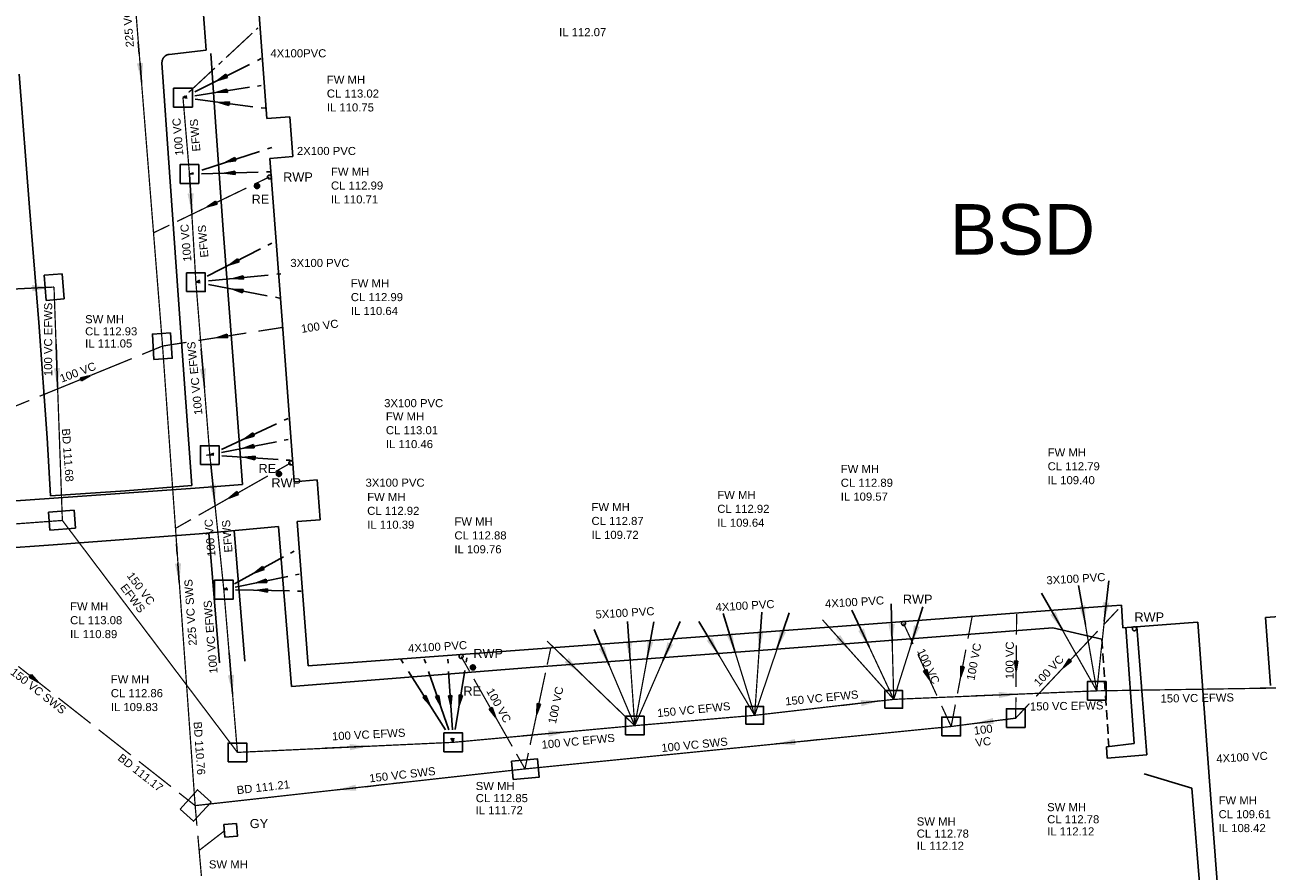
# Model space of a CAD drawing. Extents: x 14683 to 402730, y 286898 to 590920.
# Tile 17 of 39: x 154084 to 203205, y 451669 to 485151. Entities that reach past the tile are written whole.
import ezdxf

# ---------------------------------------------------------------- set-up
doc = ezdxf.new("R2010")
doc.units = 0
doc.header["$LTSCALE"] = 1500
doc.header["$MEASUREMENT"] = 0
for name, pattern in [('01-SITE PLAN$0$ECL-001', [100, 50, 0, 50]), ('01-SITE PLAN$0$HIDDEN', [0.375, 0.25, -0.125]), ('CENTRE', [2, 1.25, -0.25, 0.25, -0.25]), ('DASHED', [0.75, 0.5, -0.25]), ('ECL-001', [100, 50, 0, 50])]:
    doc.linetypes.add(name, pattern=pattern)
doc.layers.get('0').update_dxf_attribs({"linetype": 'CONTINUOUS'})
for name, color, linetype in [('01-SITE PLAN$0$_NIBSC_A site plan', 7, 'CONTINUOUS'), ('01-SITE PLAN$0$_NIBSC_S text', 7, 'CONTINUOUS'), ('_NIBSC_PH efws', 10, 'CENTRE'), ('_NIBSC_PH efws manholes', 10, 'CONTINUOUS'), ('_NIBSC_PH efws text', 10, 'CONTINUOUS'), ('_NIBSC_PH fws text', 80, 'CONTINUOUS'), ('_NIBSC_PH rodding eye', 7, 'CONTINUOUS'), ('_NIBSC_PH rwp svp', 210, 'CONTINUOUS'), ('_NIBSC_PH sws', 160, 'DASHED'), ('_NIBSC_PH sws gulley', 210, 'CONTINUOUS'), ('_NIBSC_PH sws manholes', 160, 'CONTINUOUS'), ('_NIBSC_PH sws text', 160, 'CONTINUOUS'), ('_NIBSC_PH text', 7, 'CONTINUOUS'), ('Xref', 7, 'CONTINUOUS')]:
    doc.layers.add(name, color=color, linetype=linetype)
doc.styles.add('01-SITE PLAN$0$Standard', font='arial.ttf')
doc.styles.get("Standard").update_dxf_attribs({"font": 'arial.ttf'})
doc.dimstyles.new('NIBSC 1-200', dxfattribs={"dimscale": 300, "dimtxt": 2.5, "dimasz": 2.5, "dimexe": 1.25, "dimexo": 0.625, "dimtad": 1, "dimdec": 0, "dimdsep": 46, "dimtxsty": 'Standard', "dimcen": 2.5, "dimclrd": 256, "dimclre": 256, "dimadec": 0, "dimazin": 0, "dimtfac": 1, "dimtdec": 0, "dimtmove": 0, "dimatfit": 2, "dimfxl": 1, "dimlwd": -1, "dimlwe": -1, "dimarcsym": 0})

# ---------------------------------------------------------------- blocks, each defined once
blk = doc.blocks.new('ECL-023-157')
at = {"layer": '_NIBSC_PH efws', "color": 1, "linetype": 'Continuous'}
for p, q in [((521670.7906, 200366.3929), (521670.628, 200366.414)), ((521673.3922, 200366.0553), (521671.1158, 200366.3507)), ((521673.88, 200365.992), (521673.7174, 200366.0131))]:
    blk.add_line(p, q, dxfattribs=at)
blk = doc.blocks.new('ECBL96')
at = {"color": 0, "linetype": 'ByBlock'}
for points in [[(-0.17188, -0.5), (0, 0.5), (0.17188, -0.5), (-0.17188, -0.5)], [(0, 0.5), (-0.09375, -0.5), (0, -0.5), (0, 0.5), (0.07813, -0.5)]]:
    blk.add_lwpolyline(points, dxfattribs=at)
blk = doc.blocks.new('ECL-021-158')
at = {"layer": '_NIBSC_PH efws', "color": 1, "xscale": 0.4, "yscale": 0.4, "zscale": 0.4, "rotation": 82.60626}
blk.add_blockref('ECBL96', (521672.254, 200366.203), dxfattribs=at)
blk = doc.blocks.new('ECL-023-159')
at = {"layer": '_NIBSC_PH efws', "color": 1, "linetype": 'Continuous'}
for p, q in [((521673.2596, 200367.7281), (521671.0924, 200366.6459)), ((521673.724, 200367.96), (521673.5692, 200367.8827)), ((521670.7828, 200366.4913), (521670.628, 200366.414))]:
    blk.add_line(p, q, dxfattribs=at)
blk = doc.blocks.new('ECL-021-160')
at = {"layer": '_NIBSC_PH efws', "color": 1, "xscale": 0.4, "yscale": 0.4, "zscale": 0.4, "rotation": 116.53543}
blk.add_blockref('ECBL96', (521672.176, 200367.187), dxfattribs=at)
blk = doc.blocks.new('ECL-023-161')
at = {"layer": '_NIBSC_PH efws', "color": 1, "linetype": 'Continuous'}
for p, q in [((521673.2596, 200366.8254), (521671.0924, 200366.4866)), ((521673.724, 200366.898), (521673.5692, 200366.8738)), ((521670.7828, 200366.4382), (521670.628, 200366.414))]:
    blk.add_line(p, q, dxfattribs=at)
blk = doc.blocks.new('ECL-021-162')
at = {"layer": '_NIBSC_PH efws', "color": 1, "xscale": 0.4, "yscale": 0.4, "zscale": 0.4, "rotation": 98.88517999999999}
blk.add_blockref('ECBL96', (521672.176, 200366.656), dxfattribs=at)
blk = doc.blocks.new('ECL-023-163')
at = {"layer": '_NIBSC_PH efws', "color": 1, "linetype": 'Continuous'}
for p, q in [((521673.6499, 200364.2831), (521671.3721, 200363.5509)), ((521674.138, 200364.44), (521673.9753, 200364.3877)), ((521671.0467, 200363.4463), (521670.884, 200363.394))]:
    blk.add_line(p, q, dxfattribs=at)
blk = doc.blocks.new('ECL-021-164')
at = {"layer": '_NIBSC_PH efws', "color": 1, "xscale": 0.4, "yscale": 0.4, "zscale": 0.4, "rotation": 107.82003}
blk.add_blockref('ECBL96', (521672.511, 200363.917), dxfattribs=at)
blk = doc.blocks.new('ECL-023-165')
at = {"layer": '_NIBSC_PH efws', "color": 1, "linetype": 'Continuous'}
for p, q in [((521671.0441, 200363.3984), (521670.884, 200363.394)), ((521673.6057, 200363.4688), (521671.3643, 200363.4072)), ((521674.086, 200363.482), (521673.9259, 200363.4776))]:
    blk.add_line(p, q, dxfattribs=at)
blk = doc.blocks.new('ECL-021-166')
at = {"layer": '_NIBSC_PH efws', "color": 1, "xscale": 0.4, "yscale": 0.4, "zscale": 0.4, "rotation": 91.57425}
blk.add_blockref('ECBL96', (521672.485, 200363.438), dxfattribs=at)
blk = doc.blocks.new('ECL-023-167')
at = {"layer": '_NIBSC_PH efws', "color": 1, "linetype": 'Continuous'}
for p, q in [((521673.9957, 200359.3945), (521671.6423, 200359.1635)), ((521674.5, 200359.444), (521674.3319, 200359.4275)), ((521671.3061, 200359.1305), (521671.138, 200359.114))]:
    blk.add_line(p, q, dxfattribs=at)
blk = doc.blocks.new('ECL-021-168')
at = {"layer": '_NIBSC_PH efws', "color": 1, "xscale": 0.4, "yscale": 0.4, "zscale": 0.4, "rotation": 95.60596}
blk.add_blockref('ECBL96', (521672.819, 200359.279), dxfattribs=at)
blk = doc.blocks.new('ECL-023-169')
at = {"layer": '_NIBSC_PH efws', "color": 1, "linetype": 'Continuous'}
for p, q in [((521673.688, 200360.4281), (521671.588, 200359.3459)), ((521674.138, 200360.66), (521673.988, 200360.5827)), ((521671.288, 200359.1913), (521671.138, 200359.114))]:
    blk.add_line(p, q, dxfattribs=at)
blk = doc.blocks.new('ECL-021-170')
at = {"layer": '_NIBSC_PH efws', "color": 1, "xscale": 0.4, "yscale": 0.4, "zscale": 0.4, "rotation": 117.26356}
blk.add_blockref('ECBL96', (521672.638, 200359.887), dxfattribs=at)
blk = doc.blocks.new('ECL-023-171')
at = {"layer": '_NIBSC_PH efws', "color": 1, "linetype": 'Continuous'}
for p, q in [((521671.3035, 200359.0826), (521671.138, 200359.114)), ((521673.9515, 200358.5802), (521671.6345, 200359.0198)), ((521674.448, 200358.486), (521674.2825, 200358.5174))]:
    blk.add_line(p, q, dxfattribs=at)
blk = doc.blocks.new('ECL-021-172')
at = {"layer": '_NIBSC_PH efws', "color": 1, "xscale": 0.4, "yscale": 0.4, "zscale": 0.4, "rotation": 79.25707}
blk.add_blockref('ECBL96', (521672.793, 200358.8), dxfattribs=at)
blk = doc.blocks.new('ECL-023-173')
at = {"layer": '_NIBSC_PH efws', "color": 1, "linetype": 'Continuous'}
for p, q in [((521671.8467, 200352.2675), (521671.688, 200352.278)), ((521674.3859, 200352.0995), (521672.1641, 200352.2465)), ((521674.862, 200352.068), (521674.7033, 200352.0785))]:
    blk.add_line(p, q, dxfattribs=at)
blk = doc.blocks.new('ECL-021-174')
at = {"layer": '_NIBSC_PH efws', "color": 1, "xscale": 0.4, "yscale": 0.4, "zscale": 0.4, "rotation": 86.21467999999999}
blk.add_blockref('ECBL96', (521673.275, 200352.173), dxfattribs=at)
blk = doc.blocks.new('ECL-023-175')
at = {"layer": '_NIBSC_PH efws', "color": 1, "linetype": 'Continuous'}
for p, q in [((521674.784, 200352.896), (521674.6292, 200352.8651)), ((521674.3196, 200352.8033), (521672.1524, 200352.3707)), ((521671.8428, 200352.3089), (521671.688, 200352.278))]:
    blk.add_line(p, q, dxfattribs=at)
blk = doc.blocks.new('ECL-021-176')
at = {"layer": '_NIBSC_PH efws', "color": 1, "xscale": 0.4, "yscale": 0.4, "zscale": 0.4, "rotation": 101.28858}
blk.add_blockref('ECBL96', (521673.236, 200352.587), dxfattribs=at)
blk = doc.blocks.new('ECL-023-177')
at = {"layer": '_NIBSC_PH efws', "color": 1, "linetype": 'Continuous'}
for p, q in [((521674.3196, 200353.5071), (521672.1524, 200352.4949)), ((521674.784, 200353.724), (521674.6292, 200353.6517)), ((521671.8428, 200352.3503), (521671.688, 200352.278))]:
    blk.add_line(p, q, dxfattribs=at)
blk = doc.blocks.new('ECL-021-178')
at = {"layer": '_NIBSC_PH efws', "color": 1, "xscale": 0.4, "yscale": 0.4, "zscale": 0.4, "rotation": 115.03513}
blk.add_blockref('ECBL96', (521673.236, 200353.001), dxfattribs=at)
blk = doc.blocks.new('ECL-023-179')
at = {"layer": '_NIBSC_PH efws', "color": 1, "linetype": 'Continuous'}
for p, q in [((521672.395, 200346.9471), (521672.242, 200346.95)), ((521674.843, 200346.9007), (521672.701, 200346.9413)), ((521675.302, 200346.892), (521675.149, 200346.8949))]:
    blk.add_line(p, q, dxfattribs=at)
blk = doc.blocks.new('ECL-021-180')
at = {"layer": '_NIBSC_PH efws', "color": 1, "xscale": 0.4, "yscale": 0.4, "zscale": 0.4, "rotation": 88.91412999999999}
blk.add_blockref('ECBL96', (521673.772, 200346.921), dxfattribs=at)
blk = doc.blocks.new('ECL-023-181')
at = {"layer": '_NIBSC_PH efws', "color": 1, "linetype": 'Continuous'}
for p, q in [((521674.7767, 200347.4736), (521672.6893, 200347.0424)), ((521675.224, 200347.566), (521675.0749, 200347.5352)), ((521672.3911, 200346.9808), (521672.242, 200346.95))]:
    blk.add_line(p, q, dxfattribs=at)
blk = doc.blocks.new('ECL-021-182')
at = {"layer": '_NIBSC_PH efws', "color": 1, "xscale": 0.4, "yscale": 0.4, "zscale": 0.4, "rotation": 101.67158}
blk.add_blockref('ECBL96', (521673.733, 200347.258), dxfattribs=at)
blk = doc.blocks.new('ECL-023-183')
at = {"layer": '_NIBSC_PH efws', "color": 1, "linetype": 'Continuous'}
for p, q in [((521675.018, 200348.47), (521674.8792, 200348.394)), ((521674.6016, 200348.242), (521672.6584, 200347.178)), ((521672.3808, 200347.026), (521672.242, 200346.95))]:
    blk.add_line(p, q, dxfattribs=at)
blk = doc.blocks.new('ECL-021-184')
at = {"layer": '_NIBSC_PH efws', "color": 1, "xscale": 0.4, "yscale": 0.4, "zscale": 0.4, "rotation": 118.70293}
blk.add_blockref('ECBL96', (521673.63, 200347.71), dxfattribs=at)
blk = doc.blocks.new('ECL-023-185')
at = {"layer": '_NIBSC_PH efws', "color": 1, "linetype": 'Continuous'}
for p, q in [((521681.85, 200344.252), (521681.8233, 200344.0849)), ((521681.7699, 200343.7507), (521681.3961, 200341.4113)), ((521681.3427, 200341.0771), (521681.316, 200340.91))]:
    blk.add_line(p, q, dxfattribs=at)
blk = doc.blocks.new('ECL-021-186')
at = {"layer": '_NIBSC_PH efws', "color": 1, "xscale": 0.4, "yscale": 0.4, "zscale": 0.4, "rotation": 170.92176}
blk.add_blockref('ECBL96', (521681.583, 200342.581), dxfattribs=at)
blk = doc.blocks.new('ECL-023-187')
at = {"layer": '_NIBSC_PH efws', "color": 1, "linetype": 'Continuous'}
for p, q in [((521681.1, 200344.2), (521681.1108, 200344.0355)), ((521681.1324, 200343.7065), (521681.2836, 200341.4035)), ((521681.3052, 200341.0745), (521681.316, 200340.91))]:
    blk.add_line(p, q, dxfattribs=at)
blk = doc.blocks.new('ECL-021-188')
at = {"layer": '_NIBSC_PH efws', "color": 1, "xscale": 0.4, "yscale": 0.4, "zscale": 0.4, "rotation": 183.75628}
blk.add_blockref('ECBL96', (521681.208, 200342.555), dxfattribs=at)
blk = doc.blocks.new('ECL-023-189')
at = {"layer": '_NIBSC_PH efws', "color": 1, "linetype": 'Continuous'}
for p, q in [((521680.168, 200344.2), (521680.2254, 200344.0355)), ((521680.3402, 200343.7065), (521681.1438, 200341.4035)), ((521681.2586, 200341.0745), (521681.316, 200340.91))]:
    blk.add_line(p, q, dxfattribs=at)
blk = doc.blocks.new('ECL-021-190')
at = {"layer": '_NIBSC_PH efws', "color": 1, "xscale": 0.4, "yscale": 0.4, "zscale": 0.4, "rotation": 199.23573}
blk.add_blockref('ECBL96', (521680.742, 200342.555), dxfattribs=at)
blk = doc.blocks.new('ECL-023-191')
at = {"layer": '_NIBSC_PH efws', "color": 1, "linetype": 'Continuous'}
for p, q in [((521679.236, 200344.2), (521679.34, 200344.0355)), ((521679.548, 200343.7065), (521681.004, 200341.4035)), ((521681.212, 200341.0745), (521681.316, 200340.91))]:
    blk.add_line(p, q, dxfattribs=at)
blk = doc.blocks.new('ECL-021-192')
at = {"layer": '_NIBSC_PH efws', "color": 1, "xscale": 0.4, "yscale": 0.4, "zscale": 0.4, "rotation": 212.30185}
blk.add_blockref('ECBL96', (521680.276, 200342.555), dxfattribs=at)
blk = doc.blocks.new('ECBL29')
at = {"color": 0, "linetype": 'ByBlock'}
blk.add_lwpolyline([(-0.5, -0.5), (-0.5, 0.5), (0.5, 0.5), (0.5, -0.5), (-0.5, -0.5)], dxfattribs=at)
blk = doc.blocks.new('ECBL18')
at = {"color": 0, "linetype": 'ByBlock'}
for points in [[(-0.5, -0.03125), (-0.5, 0.03125), (-0.48438, 0.125), (-0.45313, 0.21875), (-0.40625, 0.29688), (-0.35938, 0.35938), (-0.29688, 0.40625), (-0.21875, 0.45313), (-0.125, 0.48438), (-0.03125, 0.5), (0.03125, 0.5), (0.125, 0.48438), (0.21875, 0.45313), (0.29688, 0.40625), (0.35938, 0.35938), (0.40625, 0.29688), (0.45313, 0.21875), (0.48438, 0.125), (0.5, 0.03125), (0.5, -0.03125), (0.48438, -0.125), (0.45313, -0.21875), (0.40625, -0.29688), (0.35938, -0.35938), (0.29688, -0.40625), (0.21875, -0.45313), (0.125, -0.48438), (0.03125, -0.5), (-0.03125, -0.5), (-0.125, -0.48438), (-0.21875, -0.45313), (-0.29688, -0.40625), (-0.35938, -0.35938), (-0.40625, -0.29688), (-0.45313, -0.21875), (-0.48438, -0.125), (-0.5, -0.04688)], [(-0.4375, 0.07813), (0.42188, 0.07813)], [(-0.40625, 0.1875), (0.40625, 0.1875)], [(-0.32813, 0.29688), (0.32813, 0.29688)], [(-0.23438, 0.39063), (0.23438, 0.39063)], [(-0.45313, -0.01563), (0.4375, -0.01563)], [(-0.4375, -0.10938), (0.42188, -0.10938)], [(-0.40625, -0.21875), (0.40625, -0.21875)], [(-0.32813, -0.3125), (0.32813, -0.3125)], [(-0.23438, -0.42188), (0.17188, -0.42188)]]:
    blk.add_lwpolyline(points, dxfattribs=at)
blk = doc.blocks.new('ECBL2')
at = {"color": 0, "linetype": 'ByBlock'}
blk.add_lwpolyline([(-0.5, -0.03125), (-0.5, 0.03125), (-0.48438, 0.125), (-0.45313, 0.21875), (-0.40625, 0.29688), (-0.35938, 0.35938), (-0.29688, 0.40625), (-0.21875, 0.45313), (-0.125, 0.48438), (-0.03125, 0.5), (0.03125, 0.5), (0.125, 0.48438), (0.21875, 0.45313), (0.29688, 0.40625), (0.35938, 0.35938), (0.40625, 0.29688), (0.45313, 0.21875), (0.48438, 0.125), (0.5, 0.03125), (0.5, -0.03125), (0.48438, -0.125), (0.45313, -0.21875), (0.40625, -0.29688), (0.35938, -0.35938), (0.29688, -0.40625), (0.21875, -0.45313), (0.125, -0.48438), (0.03125, -0.5), (-0.03125, -0.5), (-0.125, -0.48438), (-0.21875, -0.45313), (-0.29688, -0.40625), (-0.35938, -0.35938), (-0.40625, -0.29688), (-0.45313, -0.21875), (-0.48438, -0.125), (-0.5, -0.04688)], dxfattribs=at)
blk = doc.blocks.new('01-SITE PLAN')
at = {"layer": '01-SITE PLAN$0$_NIBSC_A site plan'}
for p, q in [((722566, 199450), (723078, 193114)), ((719812, 199194), (720229, 194050)), ((720808, 199287), (721226, 194120))]:
    blk.add_line(p, q, dxfattribs=at)
at = {"layer": '01-SITE PLAN$0$_NIBSC_A site plan', "linetype": '01-SITE PLAN$0$ECL-001'}
for points in [[(721680, 221296), (722102, 215584), (723010, 215652), (723128, 214080), (722222, 214010), (722702, 207608), (723178, 201222), (724086, 201292), (724206, 199716), (723298, 199648), (723732, 193932), (730664, 194444), (739404, 195100), (748178, 195754), (755128, 196280), (755896, 196338), (755952, 195440), (758550, 195642), (758918, 195670), (759372, 189372), (759944, 181960)], [(761792, 193160), (761590, 195852), (762138, 195892)], [(700838, 203478), (700768, 203472), (701066, 199580), (707392, 200130), (713496, 200560), (719272, 200964), (721138, 201108), (720762, 206186), (720376, 211186), (720072, 215464), (719884, 218166)], [(701534, 194040), (701206, 197808), (707512, 198296), (713652, 198726), (719424, 199158), (722566, 199450), (723078, 193114), (732690, 193890), (742084, 194576), (753180, 195446), (755120, 194992)], [(756500, 195482), (756894, 190410), (755330, 190288), (755296, 190728), (756394, 190858), (756062, 195448)], [(756788, 189670), (758678, 189092), (759246, 181944)]]:
    blk.add_lwpolyline(points, dxfattribs=at)
blk.add_lwpolyline([(712314, 217342), (712714, 212074), (713088, 207514), (713410, 202962), (713546, 200666), (716518, 200856), (719138, 201066), (718902, 204362), (718636, 208046), (718252, 213472), (717954, 217796, -0.04933), (717963, 217871, -0.04597), (717981, 217929, -0.04759), (718009, 217984, -0.03677), (718040, 218024, -0.05299), (718092, 218071, -0.0485), (718140, 218100, -0.04911), (718194, 218120, -0.03711), (718240, 218128), (719702, 218288), (719328, 223172), (721322, 223356, -0.03711)], format="xyb", dxfattribs=at)
at = {"layer": '01-SITE PLAN$0$_NIBSC_A site plan', "linetype": '01-SITE PLAN$0$HIDDEN'}
blk.add_lwpolyline([(755120, 194992), (755394, 190746)], dxfattribs=at)
at = {"layer": '01-SITE PLAN$0$_NIBSC_A site plan', "style": '01-SITE PLAN$0$Standard', "flags": 3}
blk.add_attdef('ISI_MICROGDS_OBJECT_NAME', (687240, 149030), '', height=0.05, rotation=4.169, dxfattribs=at)
at = {"layer": '01-SITE PLAN$0$_NIBSC_S text', "insert": (749104, 212203), "char_height": 2000, "width": 20217.21, "attachment_point": 1, "style": '01-SITE PLAN$0$Standard'}
blk.add_mtext('{\\Fhelv|c0;BSD}', dxfattribs=at)

msp = doc.modelspace()

# ---------------------------------------------------------------- linework, layer by layer
at = {"layer": '_NIBSC_PH efws', "const_width": 50}
for points in [[(163081, 484825), (162043, 483858)], [(163303, 485032), (163229, 484963)], [(161598, 483444), (160560, 482477)], [(161895, 483720), (161746, 483582)], [(160412, 482339), (160337, 482270)], [(160593, 479250), (160337, 482270)], [(160847, 474970), (160593, 479250)], [(160714, 477217), (160727, 477003)], [(155567, 465544), (155237, 474776)], [(161397, 468134), (160847, 474970)], [(161951, 462806), (161397, 468134)], [(155567, 465544), (150383, 465162)], [(162489, 456368), (155567, 465544)], [(162489, 456368), (161951, 462806)], [(196469, 458802), (195750, 462976)], [(196469, 458802), (196939, 463158)], [(196469, 458802), (194285, 462670)], [(182941, 457834), (184307, 461885)], [(182941, 457834), (183212, 461794)], [(188441, 458466), (188350, 461815)], [(188441, 458466), (189481, 461760)], [(178199, 457426), (176589, 461231)], [(178199, 457426), (177920, 461440)], [(178199, 457426), (179989, 461549)], [(178199, 457426), (178957, 461530)], [(182941, 457834), (180732, 461550)], [(182941, 457834), (181752, 461677)], [(188441, 458466), (185762, 461453)], [(188441, 458466), (186973, 461598)], [(178199, 457426), (174733, 460770)], [(196469, 458802), (188441, 458466)], [(196469, 458802), (207651, 458978)], [(188441, 458466), (182941, 457834)], [(182941, 457834), (178199, 457426), (171025, 456766)], [(171025, 456766), (162489, 456368)]]:
    msp.add_lwpolyline(points, dxfattribs=at)
at = {"layer": '_NIBSC_PH efws', "ltscale": 0.5, "const_width": 50}
msp.add_lwpolyline([(155237, 474776), (152741, 474658)], dxfattribs=at)
at = {"layer": '_NIBSC_PH efws', "color": 1, "linetype": 'Continuous', "const_width": 50}
for points in [[(161252, 468125), (161397, 468134)], [(158942, 461071), (159115, 460842)]]:
    msp.add_lwpolyline(points, dxfattribs=at)
at = {"layer": '_NIBSC_PH efws manholes', "linetype": 'ECL-001'}
for points in [[(154927, 474250), (154849, 475250), (155565, 475306), (155645, 474306), (154927, 474250)], [(156093, 465234), (155067, 465156), (155013, 465872), (156037, 465950), (156093, 465234)]]:
    msp.add_lwpolyline(points, dxfattribs=at)
at = {"layer": '_NIBSC_PH sws', "const_width": 50}
for points in [[(157833, 493722), (159529, 472444)], [(163757, 479134), (163148, 478841)], [(162844, 478694), (161626, 478107)], [(161321, 477960), (160103, 477373)], [(159799, 477226), (159189, 476932)], [(164261, 473178), (163315, 473031)], [(160476, 472591), (159529, 472444)], [(162842, 472958), (160949, 472664)], [(158719, 472113), (159529, 472444)], [(159529, 472444), (160817, 454262)], [(156692, 471285), (158313, 471947)], [(154665, 470457), (156287, 471119)], [(153449, 469960), (154260, 470291)], [(164603, 467822), (163995, 467477)], [(163691, 467304), (162475, 466614)], [(162171, 466441), (160955, 465750)], [(160651, 465578), (160043, 465232)], [(191539, 461738), (191374, 460869)], [(193299, 461842), (193292, 461019)], [(197311, 462024), (196772, 461451)], [(188827, 461472), (189204, 460656)], [(196502, 461164), (195422, 460018)], [(174873, 460470), (174738, 459836)], [(189393, 460248), (190146, 458616)], [(191291, 460434), (190960, 458696)], [(193289, 460607), (193274, 458960)], [(153824, 459770), (155095, 458769)], [(171333, 460164), (171670, 459571)], [(171839, 459274), (172512, 458088)], [(174671, 459519), (174400, 458251)], [(195153, 459731), (194073, 458584)], [(155413, 458518), (156685, 457517)], [(193271, 458548), (193263, 457724)], [(193803, 458298), (193263, 457724)], [(172681, 457791), (173354, 456604)], [(174333, 457934), (174062, 456665)], [(190335, 458208), (190711, 457392)], [(190877, 458261), (190711, 457392)], [(173859, 455714), (190711, 457392)], [(190711, 457392), (193263, 457724)], [(157003, 457266), (158274, 456265)], [(173995, 456348), (173859, 455714)], [(158592, 456015), (159864, 455013)], [(173523, 456308), (173859, 455714)], [(160817, 454262), (173859, 455714)], [(160182, 454763), (160817, 454262)], [(160817, 454262), (160888, 453467)], [(160924, 453070), (161065, 451479)], [(160975, 452489), (161973, 453262)]]:
    msp.add_lwpolyline(points, dxfattribs=at)
at = {"layer": '_NIBSC_PH sws manholes'}
for points in [[(159847, 472964), (159909, 471960), (159189, 471916), (159129, 472920), (159847, 472964)], [(173329, 456018), (174359, 456112), (174423, 455394), (173393, 455300), (173329, 456018)], [(160223, 454126), (160911, 454888), (161445, 454404), (160757, 453642), (160223, 454126)]]:
    msp.add_lwpolyline(points, dxfattribs=at)
at = {"layer": '_NIBSC_PH sws manholes', "linetype": 'Continuous'}
for points in [[(192893, 457354), (192893, 458094), (193633, 458094), (193633, 457354), (192893, 457354)], [(190341, 457022), (190341, 457762), (191081, 457762), (191081, 457022), (190341, 457022)]]:
    msp.add_lwpolyline(points, dxfattribs=at)

# ---------------------------------------------------------------- block references
at = {"layer": '_NIBSC_PH efws', "xscale": 1000, "yscale": 1000, "zscale": 1000}
for name in ['ECL-023-159', 'ECL-021-160', 'ECL-023-161', 'ECL-021-162', 'ECL-023-157', 'ECL-021-158', 'ECL-023-163', 'ECL-021-164', 'ECL-023-165', 'ECL-021-166', 'ECL-023-169', 'ECL-021-170', 'ECL-023-167', 'ECL-021-168', 'ECL-023-171', 'ECL-021-172', 'ECL-023-177', 'ECL-023-175', 'ECL-021-178', 'ECL-023-173', 'ECL-021-176', 'ECL-021-174', 'ECL-023-183', 'ECL-021-184', 'ECL-023-181', 'ECL-021-182', 'ECL-023-179', 'ECL-021-180', 'ECL-023-191', 'ECL-023-189', 'ECL-023-187', 'ECL-023-185', 'ECL-021-192', 'ECL-021-190', 'ECL-021-188', 'ECL-021-186']:
    msp.add_blockref(name, (-521510291, -199884144), dxfattribs=at)
at = {"layer": '_NIBSC_PH efws manholes'}
for p, xscale, yscale, zscale in [((160337, 482270), 740, 740, 740), ((160593, 479250), 740, 740, 740), ((160847, 474968), 740, 740, 740), ((161397, 468132), 740, 740, 740), ((161951, 462806), 740, 740, 740), ((188441, 458466), 700, 700, 700), ((196469, 458802), 740, 740, 740), ((182941, 457834), 700, 700, 700), ((178199, 457426), 740, 740, 740), ((171025, 456766), 740, 740, 740), ((162489, 456366), 740, 740, 740)]:
    msp.add_blockref('ECBL29', p, dxfattribs=dict(at, xscale=xscale, yscale=yscale, zscale=zscale))
at = {"layer": '_NIBSC_PH rodding eye', "xscale": 200, "yscale": 200, "zscale": 200}
for p in [(163267, 478778), (164129, 467388), (171799, 459728)]:
    msp.add_blockref('ECBL18', p, dxfattribs=at)
at = {"layer": '_NIBSC_PH rwp svp', "xscale": 160, "yscale": 160, "zscale": 160}
for p in [(163757, 479132), (164603, 467820), (188827, 461472), (188827, 461472), (197957, 461260), (171333, 460164)]:
    msp.add_blockref('ECBL2', p, dxfattribs=at)
at = {"layer": '_NIBSC_PH sws'}
for p, xscale, yscale, zscale, rotation in [((161473, 478033), 400.0000000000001, 400.0000000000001, 400.0000000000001, 115.73635), ((161895, 472811), 400.0000000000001, 400.0000000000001, 400.0000000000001, 98.81711999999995), ((156489, 471202), 400.0000000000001, 400.0000000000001, 400.0000000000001, 292.2226), ((162323, 466527), 400, 400, 400, 119.59582), ((193281, 459783), 400.0000000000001, 400.0000000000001, 400.0000000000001, 179.49913), ((195287, 459874), 400.0000000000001, 400.0000000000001, 400.0000000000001, 136.72906), ((154459, 459269), 400.0000000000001, 400.0000000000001, 400.0000000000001, 231.77915), ((189769, 459432), 400, 400, 400, 204.78583), ((191125, 459565), 400, 400, 400, 169.21328), ((172596, 457939), 400, 400, 400, 209.581), ((174366, 458092), 400, 400, 400, 167.96449)]:
    msp.add_blockref('ECBL96', p, dxfattribs=dict(at, xscale=xscale, yscale=yscale, zscale=zscale, rotation=rotation))
at = {"layer": '_NIBSC_PH sws gulley', "xscale": 499.9999999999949, "yscale": 499.9999999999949, "zscale": 499.9999999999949, "rotation": 4.564608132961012}
msp.add_blockref('ECBL29', (162222, 453282), dxfattribs=at)
at = {"layer": 'Xref'}
msp.add_blockref('01-SITE PLAN', (-558449, 265856), dxfattribs=at)

# ---------------------------------------------------------------- texts
at = {"layer": '_NIBSC_PH efws text', "linetype": 'Continuous'}
for s, p in [('IL 112.07', (175209, 484703)), ('4X100PVC', (163794, 483866)), ('FW MH', (166024, 482821)), ('CL 113.02', (166024, 482272)), ('IL 110.75', (166024, 481724)), ('2X100 PVC', (164842, 480001)), ('FW MH', (166189, 479182)), ('CL 112.99', (166189, 478633)), ('IL 110.71', (166189, 478085)), ('3X100 PVC', (164581, 475571)), ('FW MH', (166974, 474769)), ('CL 112.99', (166974, 474220)), ('IL 110.64', (166974, 473672)), ('3X100 PVC', (168291, 470025)), ('FW MH', (168359, 469502)), ('CL 113.01', (168359, 468954)), ('IL 110.46', (168359, 468405)), ('FW MH', (186346, 467424)), ('3X100 PVC', (167555, 466879)), ('CL 112.89', (186346, 466875)), ('FW MH', (181463, 466392)), ('FW MH', (167620, 466313)), ('FW MH', (176489, 465912)), ('CL 112.92', (181463, 465844)), ('IL 109.57', (186346, 466327)), ('CL 112.92', (167620, 465765)), ('CL 112.87', (176489, 465364)), ('IL 110.39', (167620, 465216)), ('FW MH', (171069, 465341)), ('IL 109.64', (181463, 465295)), ('CL 112.88', (171069, 464792)), ('IL 109.72', (176489, 464815)), ('IL 109.76', (171069, 464244)), ('FW MH', (155873, 461985)), ('CL 113.08', (155873, 461437)), ('IL 110.89', (155873, 460888)), ('FW MH', (157483, 459100)), ('CL 112.86', (157483, 458551)), ('IL 109.83', (157483, 458002))]:
    msp.add_text(s, height=320, dxfattribs=at).set_placement(p)
for s, rotation, p in [('100 VC', 94.7868, (160355, 479991)), ('EFWS', 94.7868, (161027, 480154)), ('100 VC', 94.7868, (160673, 475796)), ('EFWS', 94.7868, (161344, 475959)), ('100 VC EFWS', 95.7662, (161107, 469738)), ('100 VC', 94.7868, (161625, 464127)), ('EFWS', 94.7868, (162297, 464290)), ('150 VC ', 306.8641, (158098, 463352)), ('EFWS', 306.8641, (157839, 462885)), ('4X100 PVC', 3.4182, (181402, 461945)), ('4X100 PVC', 3.4182, (185733, 462088)), ('100 VC EFWS', 94.7868, (161707, 459498)), ('5X100 PVC', 3.4182, (176657, 461661)), ('150 VC EFWS', 5.5803, (179102, 457762)), ('150 VC EFWS', 5.5803, (184165, 458225)), ('100 VC EFWS', 2.9808, (166236, 456842)), ('100 VC EFWS', 5.5803, (174532, 456509))]:
    msp.add_text(s, height=320, rotation=rotation, dxfattribs=at).set_placement(p)
at = {"layer": '_NIBSC_PH efws text'}
for s, rotation, p in [('100 VC EFWS', 90, (155164, 471255)), ('3X100 PVC', 3.4182, (194485, 463011)), ('4X100 PVC', 3.4182, (169247, 460320)), ('150 VC EFWS', 0.9393, (193828, 458022)), ('150 VC EFWS', 0.9393, (198991, 458337))]:
    msp.add_text(s, height=320, rotation=rotation, dxfattribs=at).set_placement(p)
for s, p in [('FW MH', (194526, 468075)), ('CL 112.79', (194526, 467526)), ('IL 109.40', (194526, 466978)), ('FW MH', (201285, 454311)), ('CL 109.61', (201285, 453763)), ('IL 108.42', (201285, 453214))]:
    msp.add_text(s, height=320, dxfattribs=at).set_placement(p)
at = {"layer": '_NIBSC_PH fws text'}
msp.add_text('4X100 VC', height=320, rotation=3.4182, dxfattribs=at).set_placement((201205, 455956))
at = {"layer": '_NIBSC_PH rodding eye'}
for p in [(163050, 478072), (163321, 467420), (171424, 458616)]:
    msp.add_text('RE', height=360, dxfattribs=at).set_placement(p)
at = {"layer": '_NIBSC_PH rwp svp'}
for p in [(164297, 478952), (163833, 466856), (188799, 462248), (197957, 461545), (171818, 460103)]:
    msp.add_text('RWP', height=360, dxfattribs=at).set_placement(p)
at = {"layer": '_NIBSC_PH sws gulley'}
msp.add_text('GY', height=360, dxfattribs=at).set_placement((162978, 453373))
at = {"layer": '_NIBSC_PH sws text'}
for s, rotation, p in [('225 VC SWS', 94.68, (158398, 484280)), ('100 VC', 8.64, (165031, 472962)), ('100 VC', 8.64, (165031, 472962)), ('100 VC', 20.88, (155540, 470993)), ('BD 111.68', 273.96, (155548, 469172)), ('225 VC SWS', 93.96, (160886, 460601)), ('100 VC', 294.84, (189355, 460384)), ('100 VC', 79.2, (191627, 459193)), ('100 VC', 89.64, (193180, 459264)), ('100 VC', 46.8, (194177, 458946)), ('150 VC SWS', 321.84, (153484, 459488)), ('100 VC', 299.52, (172319, 458796)), ('100 VC', 299.52, (172319, 458796)), ('100 VC', 78.12, (175079, 457477)), ('100 VC', 78.12, (175079, 457477)), ('BD 110.76', 273.96, (160755, 457573)), ('100', 7.56, (191628, 457062)), ('100 VC SWS', 5.76, (179269, 456380)), ('VC', 7.56, (191690, 456586)), ('BD 111.17', 321.84, (157728, 456092)), ('150 VC SWS', 6.48, (167722, 455180)), ('BD 111.21', 6.48, (162481, 454713))]:
    msp.add_text(s, height=320, rotation=rotation, dxfattribs=at).set_placement(p)
for s, p in [('SW MH', (156467, 473346)), ('CL 112.93', (156467, 472866)), ('IL 111.05', (156467, 472386)), ('SW MH', (171911, 454879)), ('CL 112.85', (171913, 454399)), ('IL 111.72', (171911, 453919)), ('SW MH', (194506, 454042)), ('CL 112.78', (194506, 453562)), ('SW MH', (189351, 453475)), ('IL 112.12', (194506, 453082)), ('CL 112.78', (189349, 452995)), ('IL 112.12', (189351, 452515)), ('SW MH', (161361, 451777))]:
    msp.add_text(s, height=320, dxfattribs=at).set_placement(p)
at = {"layer": '_NIBSC_PH text'}
msp.add_text('BD 111.68', height=320, rotation=273.96, dxfattribs=at).set_placement((155548, 469172))

# ---------------------------------------------------------------- leaders
at = {"layer": '_NIBSC_PH efws'}
for points in [[(160683, 477735), (160593, 479250)], [(155127, 474771), (153549, 474696)], [(155379, 470821), (155318, 472513)], [(161183, 470801), (161061, 472318)], [(161598, 466210), (161436, 467762)], [(196017, 461430), (195750, 462976)], [(196766, 461555), (196939, 463158)], [(188374, 460701), (188341, 462239)], [(195107, 461214), (194285, 462670)], [(182170, 460325), (181695, 461862)], [(183116, 460394), (183222, 461914)], [(183822, 460447), (184307, 461885)], [(187467, 460545), (186785, 461998)], [(189131, 460649), (189596, 462120)], [(178019, 460022), (177913, 461552)], [(178679, 460025), (178957, 461530)], [(179311, 459986), (179989, 461549)], [(181534, 460200), (180732, 461550)], [(186730, 460374), (185617, 461612)], [(176048, 459501), (174733, 460770)], [(177186, 459820), (176589, 461231)], [(162296, 458681), (162160, 460310)], [(204470, 458928), (202928, 458904)], [(187893, 458403), (186377, 458229)], [(193347, 458672), (191681, 458602)], [(175530, 457181), (173790, 457021)], [(167681, 456610), (165954, 456530)]]:
    msp.add_leader(points, dimstyle='NIBSC 1-200', override={"dimgap": 0.625, "dimtad": 0}, dxfattribs=at)
at = {"layer": '_NIBSC_PH sws'}
for points in [[(158697, 482884), (158571, 484465)], [(160192, 463092), (160083, 464624)], [(191632, 457512), (193263, 457724)], [(183792, 456703), (185508, 456874)], [(166429, 454887), (169036, 455177)]]:
    msp.add_leader(points, dimstyle='NIBSC 1-200', override={"dimgap": 0.625, "dimtad": 0}, dxfattribs=at)

doc.saveas('drawing.dxf')
